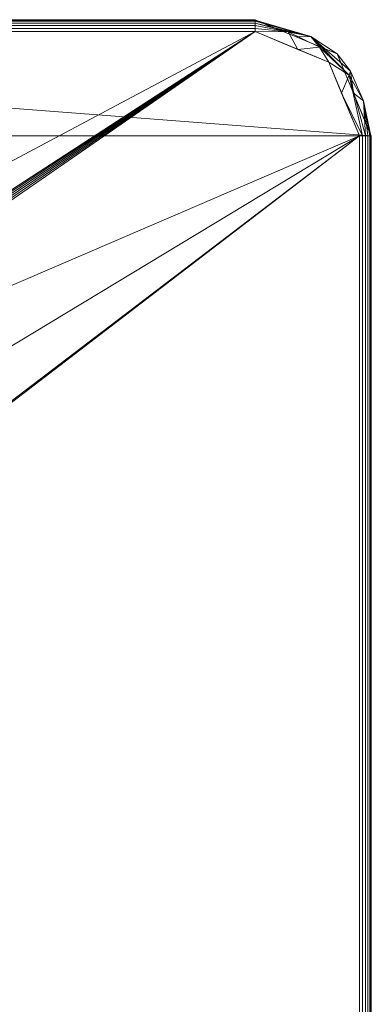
# Model space of a CAD drawing. Header units: millimetres. Extents: x -70 to 70, y -98 to 85.
# Tile 256 of 256: x 40 to 70, y 0 to 85. Entities that reach past the tile are written whole.
import ezdxf

# ---------------------------------------------------------------- set-up
doc = ezdxf.new("R2010")
doc.units = ezdxf.units.MM
doc.layers.add('M-520-M_DRAINAGE_FW', color=2, linetype='Continuous', lineweight=30)

# ---------------------------------------------------------------- blocks, each defined once
blk = doc.blocks.new('FFAS1621-608500ZC0 - Kastello Concealed Bath _ Shower Mixer without U-Box-4140-3D View 1')
at = {"layer": 'M-520-M_DRAINAGE_FW', "lineweight": 9}
mesh = blk.add_polyface(dxfattribs=at)
corners = [(-60, -85), (-67.071, -82.071), (-70, -75), (-70, 75), (-67.071, 82.071), (-60, 85), (60, 85), (67.071, 82.071), (70, 75), (70, -75), (67.071, -82.071), (60, -85)]
mesh.append_faces([[corners[k] for k in face] for face in [(3, 8, 9, 2)]], dxfattribs={"vtx0": -1, "vtx2": -1})
mesh.append_faces([[corners[k] for k in face] for face in [(6, 7, 8, 5), (0, 1, 2, 11)]], dxfattribs={"vtx2": -1})
mesh.append_faces([[corners[k] for k in face] for face in [(3, 4, 5, 8), (9, 10, 11, 2)]], dxfattribs={"vtx2": -1, "vtx3": -1})
mesh = blk.add_polyface(dxfattribs=at)
corners = [(60, 85, 8.976), (60, 85), (-60, 85), (-60, 85, 8.976)]
mesh.append_faces([[corners[k] for k in face] for face in [(3, 0, 1, 2)]])
mesh = blk.add_polyface(dxfattribs=at)
corners = [(60, 83.976, 10), (60, 84.241, 9.965), (60, 84.488, 9.863), (60, 84.7, 9.7), (60, 84.863, 9.488), (60, 84.965, 9.241), (60, 85, 8.976), (-60, 85, 8.976), (-60, 84.965, 9.241), (-60, 84.863, 9.488), (-60, 84.7, 9.7), (-60, 84.488, 9.863), (-60, 84.241, 9.965), (-60, 83.976, 10)]
mesh.append_faces([[corners[k] for k in face] for face in [(7, 8, 5, 6)]], dxfattribs={"vtx1": -1})
mesh.append_faces([[corners[k] for k in face] for face in [(8, 9, 4, 5), (3, 4, 9, 10), (11, 12, 1, 2), (2, 3, 10, 11)]], dxfattribs={"vtx1": -1, "vtx3": -1})
mesh.append_faces([[corners[k] for k in face] for face in [(12, 13, 0, 1)]], dxfattribs={"vtx3": -1})
mesh = blk.add_polyface(dxfattribs=at)
corners = [(70, 75, 8.976), (70, 75), (67.071, 82.071), (60, 85), (60, 85, 8.976), (67.071, 82.071, 8.976)]
mesh.append_faces([[corners[k] for k in face] for face in [(5, 0, 1, 2), (2, 3, 4, 5)]], dxfattribs={"vtx3": -1})
mesh = blk.add_polyface(dxfattribs=at)
corners = [(68.976, 75, 10), (69.241, 75, 9.965), (69.488, 75, 9.863), (69.7, 75, 9.7), (69.863, 75, 9.488), (69.965, 75, 9.241), (70, 75, 8.976), (67.071, 82.071, 8.976), (60, 85, 8.976), (60, 84.965, 9.241), (60, 84.863, 9.488), (60, 84.7, 9.7), (60, 84.488, 9.863), (60, 84.241, 9.965), (60, 83.976, 10), (66.347, 81.347, 10), (68.105, 80.233, 9.749), (64.786, 83.567, 9.565), (68.473, 78.687, 8.976), (67.449, 78.687, 10), (63.687, 82.449, 10), (65.557, 82.633, 9.888), (62.85, 83.963, 9.906), (68.214, 80.567, 9.365), (69.34, 78.029, 9.558), (63.536, 83.536, 8.976)]
mesh.append_faces([[corners[k] for k in face] for face in [(7, 23, 18)]], dxfattribs={"vtx0": -1, "vtx1": -1})
mesh.append_faces([[corners[k] for k in face] for face in [(24, 5, 18), (23, 17, 16), (21, 16, 17), (16, 19, 1), (24, 18, 23), (24, 16, 2), (24, 23, 16), (17, 11, 22), (17, 22, 21), (17, 23, 7), (22, 20, 21), (17, 25, 9), (16, 21, 15)]], dxfattribs={"vtx0": -1, "vtx1": -1, "vtx2": -1})
mesh.append_faces([[corners[k] for k in face] for face in [(17, 10, 11), (16, 1, 2), (24, 3, 4), (24, 2, 3), (22, 11, 12), (24, 4, 5), (22, 12, 13), (22, 13, 14), (17, 7, 25)]], dxfattribs={"vtx0": -1, "vtx2": -1})
mesh.append_faces([[corners[k] for k in face] for face in [(8, 9, 25)]], dxfattribs={"vtx1": -1})
mesh.append_faces([[corners[k] for k in face] for face in [(15, 19, 16), (9, 10, 17), (20, 15, 21), (14, 20, 22)]], dxfattribs={"vtx1": -1, "vtx2": -1})
mesh.append_faces([[corners[k] for k in face] for face in [(19, 0, 1), (5, 6, 18)]], dxfattribs={"vtx2": -1})
mesh = blk.add_polyface(dxfattribs=at)
corners = [(-68.976, -75, 10), (-66.347, -81.347, 10), (-60, -83.976, 10), (60, -83.976, 10), (66.347, -81.347, 10), (68.976, -75, 10), (68.976, 75, 10), (66.347, 81.347, 10), (60, 83.976, 10), (-60, 83.976, 10), (-66.347, 81.347, 10), (-68.976, 75, 10), (-9.634, 51.275, 10), (0, 52.05, 10), (9.634, 51.275, 10), (9.993, 51.17, 10), (10.315, 50.979, 10), (10.579, 50.715, 10), (10.77, 50.393, 10), (10.875, 50.034, 10), (11.65, 40.4, 10), (10.875, 30.766, 10), (10.77, 30.407, 10), (10.579, 30.085, 10), (10.315, 29.821, 10), (9.993, 29.63, 10), (9.634, 29.525, 10), (0, 28.75, 10), (-9.634, 29.525, 10), (-9.993, 29.63, 10), (-10.315, 29.821, 10), (-10.579, 30.085, 10), (-10.77, 30.407, 10), (-10.875, 30.766, 10), (-11.65, 40.4, 10), (-10.875, 50.034, 10), (-10.77, 50.393, 10), (-10.579, 50.715, 10), (-10.315, 50.979, 10), (-9.993, 51.17, 10)]
mesh.append_faces([[corners[k] for k in face] for face in [(14, 8, 13), (34, 11, 33), (24, 5, 23), (26, 5, 25), (22, 6, 21)]], dxfattribs={"vtx0": -1, "vtx1": -1})
mesh.append_faces([[corners[k] for k in face] for face in [(9, 12, 13, 8), (11, 34, 35), (8, 15, 16), (6, 20, 21), (0, 31, 32, 11), (11, 32, 33), (0, 29, 30)]], dxfattribs={"vtx0": -1, "vtx2": -1})
mesh.append_faces([[corners[k] for k in face] for face in [(39, 12, 9), (35, 36, 9), (38, 39, 9), (37, 38, 9), (36, 37, 9), (14, 15, 8), (16, 17, 8), (19, 20, 6), (18, 19, 8), (17, 18, 8), (30, 31, 0), (24, 25, 5), (26, 27, 3)]], dxfattribs={"vtx1": -1, "vtx2": -1})
mesh.append_faces([[corners[k] for k in face] for face in [(28, 29, 0, 2)]], dxfattribs={"vtx1": -1, "vtx2": -1, "vtx3": -1})
mesh.append_faces([[corners[k] for k in face] for face in [(27, 28, 2, 3), (22, 23, 5, 6)]], dxfattribs={"vtx1": -1, "vtx3": -1})
mesh.append_faces([[corners[k] for k in face] for face in [(0, 1, 2)]], dxfattribs={"vtx2": -1})
mesh.append_faces([[corners[k] for k in face] for face in [(9, 10, 11, 35), (6, 7, 8, 19), (3, 4, 5, 26)]], dxfattribs={"vtx2": -1, "vtx3": -1})
mesh = blk.add_polyface(dxfattribs=at)
corners = [(68.976, -75, 10), (69.241, -75, 9.965), (69.488, -75, 9.863), (69.7, -75, 9.7), (69.863, -75, 9.488), (69.965, -75, 9.241), (70, -75, 8.976), (70, 75, 8.976), (69.965, 75, 9.241), (69.863, 75, 9.488), (69.7, 75, 9.7), (69.488, 75, 9.863), (69.241, 75, 9.965), (68.976, 75, 10)]
mesh.append_faces([[corners[k] for k in face] for face in [(7, 8, 5, 6)]], dxfattribs={"vtx1": -1})
mesh.append_faces([[corners[k] for k in face] for face in [(8, 9, 4, 5), (3, 4, 9, 10), (11, 12, 1, 2), (2, 3, 10, 11)]], dxfattribs={"vtx1": -1, "vtx3": -1})
mesh.append_faces([[corners[k] for k in face] for face in [(12, 13, 0, 1)]], dxfattribs={"vtx3": -1})
mesh = blk.add_polyface(dxfattribs=at)
corners = [(70, -75, 8.976), (70, -75), (70, 75), (70, 75, 8.976)]
mesh.append_faces([[corners[k] for k in face] for face in [(0, 1, 2, 3)]])

msp = doc.modelspace()

# ---------------------------------------------------------------- block references
at = {"layer": 'M-520-M_DRAINAGE_FW', "lineweight": 9}
msp.add_blockref('FFAS1621-608500ZC0 - Kastello Concealed Bath _ Shower Mixer without U-Box-4140-3D View 1', (0, 0), dxfattribs=at)

doc.saveas('drawing.dxf')
